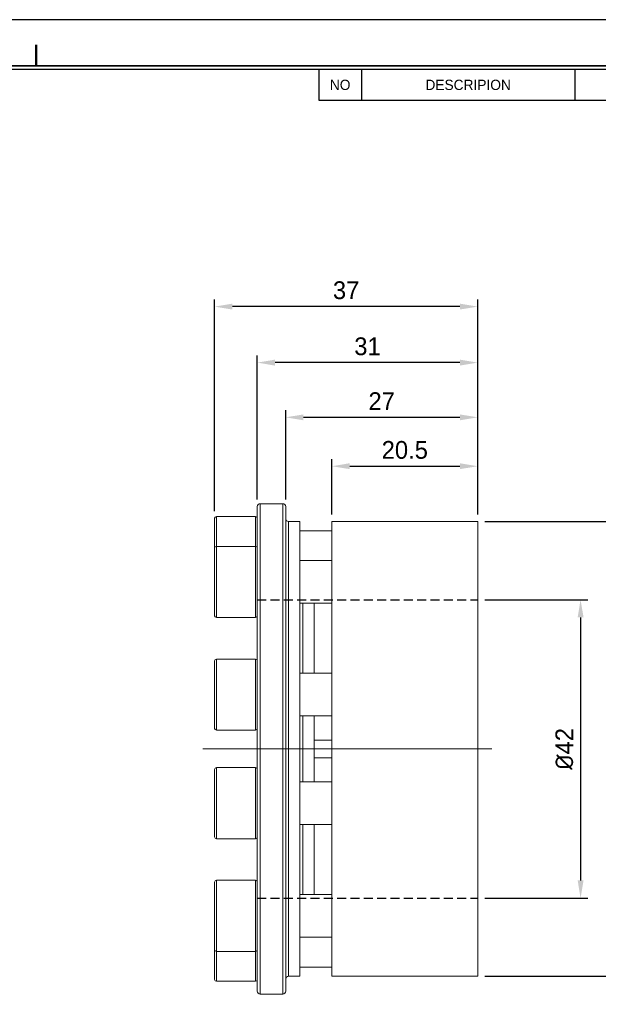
# Model space of a CAD drawing. Header units: millimetres. Extents: x -363 to 1072, y 1435 to 2763.
# Tile 11 of 16: x 341 to 422, y 2625 to 2763. Entities that reach past the tile are written whole.
import ezdxf
from ezdxf.enums import TextEntityAlignment as Align

# ---------------------------------------------------------------- set-up
doc = ezdxf.new("R2010")
doc.units = ezdxf.units.MM
doc.header["$LTSCALE"] = 5
for name, pattern in [('CENTER', [2, 1.25, -0.25, 0.25, -0.25]), ('CENTERX2', [20.32, 12.7, -2.54, 2.54, -2.54]), ('HIDDEN', [0.375, 0.25, -0.125])]:
    doc.linetypes.add(name, pattern=pattern)
for name, color, linetype in [('가는실선', 1, 'Continuous'), ('숨은선', 2, 'HIDDEN'), ('외형선', 3, 'Continuous'), ('중심선', 1, 'CENTER')]:
    doc.layers.add(name, color=color, linetype=linetype)
doc.styles.add('치수문자', font='txt')
doc.dimstyles.new('1', dxfattribs={"dimtxt": 2.5, "dimasz": 2.5, "dimexe": 1, "dimexo": 1, "dimgap": 1, "dimtad": 1, "dimdec": 3, "dimdsep": 46, "dimtxsty": '치수문자', "dimcen": 2.5, "dimclrd": 5, "dimclre": 5, "dimazin": 2, "dimtfac": 1, "dimtdec": 3, "dimtmove": 0, "dimatfit": 3, "dimfxl": 1, "dimtzin": 0, "dimarcsym": 0})

# ---------------------------------------------------------------- blocks, each defined once
blk = doc.blocks.new('A4도각')
at = {"layer": '가는실선'}
for p, q in [((196, 203), (196, 198.67)), ((226, 203), (226, 198.67)), ((190, 198.67), (290, 198.67))]:
    blk.add_line(p, q, dxfattribs=at)
at = {"layer": '외형선'}
blk.add_line((190, 203), (190, 198.67), dxfattribs=at)
at = {"layer": '외형선', "color": 0}
blk.add_lwpolyline([(297, 210), (0, 210), (0, 0), (297, 0)], close=True, dxfattribs=at)
at = {"layer": '외형선', "const_width": 0.3}
blk.add_lwpolyline([(150.25, 203.5), (150.25, 206.5)], dxfattribs=at)
at = {"layer": '외형선', "const_width": 0.25}
blk.add_lwpolyline([(290.5, 6.5), (290.5, 203.5), (10, 203.5), (10, 6.5)], close=True, dxfattribs=at)
at = {"layer": '외형선'}
blk.add_lwpolyline([(290, 7), (290, 203), (10.5, 203), (10.5, 7)], close=True, dxfattribs=at)
at = {"color": 3}
for tag, height, p in [('REASONOFREVISIONS', 1.25, (88.5, 15.75)), ('REVISIONER', 1.25, (114.5, 15.75)), ('CHECKER', 1.25, (127.5, 15.75)), ('REVISIONDATE', 1.25, (140.5, 15.75)), ('HEATTREAT', 0.8, (153.5, 14)), ('SCALE', 1.5, (257.25, 10.25)), ('DATE', 1.5, (281.75, 10.25)), ('APRROVEDFINISH', 0.8, (153.5, 8.8))]:
    blk.add_attdef(tag, text='', height=height, dxfattribs=at).set_placement(p, align=Align.MIDDLE_CENTER)
for tag, p in [('필렛', (179.25, 10.9)), ('모따기', (179.25, 8.3))]:
    blk.add_attdef(tag, text='', height=1.15, dxfattribs=at).set_placement(p, align=Align.MIDDLE_LEFT)
at = {"layer": '외형선'}
for s, p in [('NO', (193, 200.83)), ('DESCRIPION', (211, 200.83))]:
    blk.add_text(s, height=1.444, dxfattribs=at).set_placement(p, align=Align.MIDDLE_CENTER)
for tag, height, p in [('APPROVED', 1.5, (219.75, 30.83)), ('도면타이틀', 5, (265.5, 26.5)), ('CHECKED', 1.5, (219.75, 26.5)), ('DRAWED', 1.5, (219.75, 22.17)), ('도면번호', 2.5, (270.25, 16.75)), ('도면SIZE', 2, (237.76, 11.44))]:
    blk.add_attdef(tag, text='', height=height, dxfattribs=at).set_placement(p, align=Align.MIDDLE_CENTER)
blk = doc.blocks.new('*D33')
at = {"layer": 'Defpoints', "color": 0}
for p in [(405.15, 2681.54), (405.15, 2639.54), (419.62, 2639.54)]:
    blk.add_point(p, dxfattribs=at)
at = {"layer": '외형선', "color": 5, "lineweight": -2}
for p, q in [((406.15, 2681.54), (420.62, 2681.54)), ((419.62, 2679.04), (419.62, 2642.04)), ((406.15, 2639.54), (420.62, 2639.54))]:
    blk.add_line(p, q, dxfattribs=at)
at = {"layer": '외형선', "color": 5}
for points in [[(420.04, 2679.04), (419.21, 2679.04), (419.62, 2681.54)], [(419.21, 2642.04), (420.04, 2642.04), (419.62, 2639.54)]]:
    blk.add_solid(points, dxfattribs=at)
at = {"layer": '외형선', "color": 0, "insert": (417.34, 2660.54), "char_height": 2.5, "attachment_point": 5, "rotation": 90, "style": '치수문자'}
blk.add_mtext('{\\FISOCPEUR|c0;%%c}42', dxfattribs=at)
blk = doc.blocks.new('*D34')
at = {"layer": 'Defpoints', "color": 0}
for p in [(405.15, 2692.54), (405.15, 2628.54), (431.65, 2628.54)]:
    blk.add_point(p, dxfattribs=at)
at = {"layer": '외형선', "color": 5, "lineweight": -2}
for p, q in [((406.15, 2692.54), (432.65, 2692.54)), ((431.65, 2690.04), (431.65, 2631.04)), ((406.15, 2628.54), (432.65, 2628.54))]:
    blk.add_line(p, q, dxfattribs=at)
at = {"layer": '외형선', "color": 5}
for points in [[(432.07, 2690.04), (431.24, 2690.04), (431.65, 2692.54)], [(431.24, 2631.04), (432.07, 2631.04), (431.65, 2628.54)]]:
    blk.add_solid(points, dxfattribs=at)
at = {"layer": '외형선', "color": 0, "insert": (429.37, 2660.54), "char_height": 2.5, "attachment_point": 5, "rotation": 90, "style": '치수문자'}
blk.add_mtext('{\\fISOCPEUR|b0|i0|c0|p22;%%c}64', dxfattribs=at)
blk = doc.blocks.new('*D45')
at = {"layer": 'Defpoints', "color": 0}
for p in [(405.15, 2700.32), (384.65, 2692.54), (405.15, 2692.54)]:
    blk.add_point(p, dxfattribs=at)
at = {"layer": '외형선', "color": 5, "lineweight": -2}
for p, q in [((384.65, 2693.54), (384.65, 2701.32)), ((405.15, 2693.54), (405.15, 2701.32)), ((387.15, 2700.32), (402.65, 2700.32))]:
    blk.add_line(p, q, dxfattribs=at)
at = {"layer": '외형선', "color": 5}
for points in [[(387.15, 2700.74), (387.15, 2699.91), (384.65, 2700.32)], [(402.65, 2699.91), (402.65, 2700.74), (405.15, 2700.32)]]:
    blk.add_solid(points, dxfattribs=at)
at = {"layer": '외형선', "color": 0, "insert": (394.9, 2702.6), "char_height": 2.5, "attachment_point": 5, "style": '치수문자'}
blk.add_mtext('20.5', dxfattribs=at)
blk = doc.blocks.new('*D46')
at = {"layer": 'Defpoints', "color": 0}
for p in [(405.15, 2707.2), (378.15, 2694.64), (405.15, 2692.54)]:
    blk.add_point(p, dxfattribs=at)
at = {"layer": '외형선', "color": 5, "lineweight": -2}
for p, q in [((378.15, 2695.64), (378.15, 2708.2)), ((405.15, 2693.54), (405.15, 2708.2)), ((380.65, 2707.2), (402.65, 2707.2))]:
    blk.add_line(p, q, dxfattribs=at)
at = {"layer": '외형선', "color": 5}
for points in [[(380.65, 2707.61), (380.65, 2706.78), (378.15, 2707.2)], [(402.65, 2706.78), (402.65, 2707.61), (405.15, 2707.2)]]:
    blk.add_solid(points, dxfattribs=at)
at = {"layer": '외형선', "color": 0, "insert": (391.65, 2709.48), "char_height": 2.5, "attachment_point": 5, "style": '치수문자'}
blk.add_mtext('27', dxfattribs=at)
blk = doc.blocks.new('*D47')
at = {"layer": 'Defpoints', "color": 0}
for p in [(374.15, 2714.9), (374.15, 2694.64), (405.15, 2692.54)]:
    blk.add_point(p, dxfattribs=at)
at = {"layer": '외형선', "color": 5, "lineweight": -2}
for p, q in [((374.15, 2695.64), (374.15, 2715.9)), ((405.15, 2693.54), (405.15, 2715.9)), ((402.65, 2714.9), (376.65, 2714.9))]:
    blk.add_line(p, q, dxfattribs=at)
at = {"layer": '외형선', "color": 5}
for points in [[(376.65, 2715.32), (376.65, 2714.48), (374.15, 2714.9)], [(402.65, 2714.48), (402.65, 2715.32), (405.15, 2714.9)]]:
    blk.add_solid(points, dxfattribs=at)
at = {"layer": '외형선', "color": 0, "insert": (389.65, 2717.18), "char_height": 2.5, "attachment_point": 5, "style": '치수문자'}
blk.add_mtext('31', dxfattribs=at)
blk = doc.blocks.new('*D48')
at = {"layer": 'Defpoints', "color": 0}
for p in [(368.15, 2722.78), (368.15, 2692.99), (405.15, 2692.54)]:
    blk.add_point(p, dxfattribs=at)
at = {"layer": '외형선', "color": 5, "lineweight": -2}
for p, q in [((368.15, 2693.99), (368.15, 2723.78)), ((402.65, 2722.78), (370.65, 2722.78)), ((405.15, 2693.54), (405.15, 2723.78))]:
    blk.add_line(p, q, dxfattribs=at)
at = {"layer": '외형선', "color": 5}
for points in [[(370.65, 2723.2), (370.65, 2722.37), (368.15, 2722.78)], [(402.65, 2722.37), (402.65, 2723.2), (405.15, 2722.78)]]:
    blk.add_solid(points, dxfattribs=at)
at = {"layer": '외형선', "color": 0, "insert": (386.65, 2725.07), "char_height": 2.5, "attachment_point": 5, "style": '치수문자'}
blk.add_mtext('37', dxfattribs=at)

msp = doc.modelspace()

# ---------------------------------------------------------------- linework, layer by layer
at = {"color": 7, "linetype": 'Continuous', "lineweight": 15}
for p, q in [((377.7535, 2695.0411), (374.5535, 2695.0411)), ((374.1535, 2626.4411), (374.1535, 2694.6411)), ((378.1535, 2694.6411), (378.1535, 2660.5411)), ((368.1535, 2688.782), (368.1535, 2692.9911)), ((373.9035, 2693.2411), (368.4035, 2693.2411)), ((380.1535, 2692.5411), (378.5535, 2692.5411)), ((380.1535, 2660.5411), (380.1535, 2692.5411)), ((405.1535, 2692.5411), (384.6535, 2692.5411)), ((384.6535, 2660.5411), (384.6535, 2692.5411)), ((405.1535, 2660.5411), (405.1535, 2692.5411)), ((384.6535, 2691.2411), (380.1535, 2691.2411)), ((368.1535, 2679.282), (368.1535, 2688.782)), ((373.9035, 2689.032), (368.4035, 2689.032)), ((384.6535, 2687.032), (380.1535, 2687.032)), ((380.1535, 2681.032), (384.6535, 2681.032)), ((382.1535, 2671.1763), (382.1535, 2681.032)), ((368.4035, 2679.032), (373.9035, 2679.032)), ((368.1535, 2663.4263), (368.1535, 2672.9263)), ((373.9035, 2673.1763), (368.4035, 2673.1763)), ((384.6535, 2671.1763), (380.1535, 2671.1763)), ((380.1535, 2665.1763), (384.6535, 2665.1763)), ((382.1535, 2661.7911), (382.1535, 2665.1763)), ((368.4035, 2663.1763), (373.9035, 2663.1763)), ((382.1535, 2659.2911), (382.1535, 2661.7911)), ((382.1535, 2661.7911), (384.6535, 2661.7911)), ((378.1535, 2660.5411), (378.1535, 2626.4411)), ((380.1535, 2628.5411), (380.1535, 2660.5411)), ((384.6535, 2628.5411), (384.6535, 2660.5411)), ((405.1535, 2628.5411), (405.1535, 2660.5411)), ((382.1535, 2655.906), (382.1535, 2659.2911)), ((384.6535, 2659.2911), (382.1535, 2659.2911)), ((368.1535, 2648.156), (368.1535, 2657.656)), ((373.9035, 2657.906), (368.4035, 2657.906)), ((384.6535, 2655.906), (380.1535, 2655.906)), ((380.1535, 2649.906), (384.6535, 2649.906)), ((382.1535, 2640.0502), (382.1535, 2649.906)), ((368.4035, 2647.906), (373.9035, 2647.906)), ((368.1535, 2632.3002), (368.1535, 2641.8002)), ((373.9035, 2642.0502), (368.4035, 2642.0502)), ((384.6535, 2640.0502), (380.1535, 2640.0502)), ((380.1535, 2634.0502), (384.6535, 2634.0502)), ((368.1535, 2628.0911), (368.1535, 2632.3002)), ((368.4035, 2632.0502), (373.9035, 2632.0502)), ((380.1535, 2629.8411), (384.6535, 2629.8411)), ((378.5535, 2628.5411), (380.1535, 2628.5411)), ((384.6535, 2628.5411), (405.1535, 2628.5411)), ((368.4035, 2627.8411), (373.9035, 2627.8411)), ((374.5535, 2626.0411), (377.7535, 2626.0411))]:
    msp.add_line(p, q, dxfattribs=at)
at = {"color": 8, "linetype": 'Continuous', "lineweight": 15}
for p, q in [((374.5535, 2695.0411), (374.5535, 2626.0411)), ((377.7535, 2660.5411), (377.7535, 2695.0411)), ((368.4035, 2693.2411), (368.4035, 2689.032)), ((373.9035, 2689.032), (373.9035, 2693.2411)), ((378.5535, 2692.5411), (378.5535, 2660.5411)), ((368.4035, 2689.032), (368.4035, 2679.032)), ((373.9035, 2679.032), (373.9035, 2689.032)), ((380.5535, 2671.1763), (380.5535, 2681.032)), ((368.4035, 2673.1763), (368.4035, 2663.1763)), ((373.9035, 2663.1763), (373.9035, 2673.1763)), ((380.5535, 2660.5411), (380.5535, 2665.1763)), ((377.7535, 2626.0411), (377.7535, 2660.5411)), ((378.5535, 2660.5411), (378.5535, 2628.5411)), ((380.5535, 2655.906), (380.5535, 2660.5411)), ((368.4035, 2657.906), (368.4035, 2647.906)), ((373.9035, 2647.906), (373.9035, 2657.906)), ((380.5535, 2640.0502), (380.5535, 2649.906)), ((368.4035, 2642.0502), (368.4035, 2632.0502)), ((373.9035, 2632.0502), (373.9035, 2642.0502)), ((368.4035, 2632.0502), (368.4035, 2627.8411)), ((373.9035, 2627.8411), (373.9035, 2632.0502))]:
    msp.add_line(p, q, dxfattribs=at)
at = {"color": 7, "linetype": 'Continuous', "lineweight": 15}
for centre, radius, start, end in [((374.5535, 2694.6411), 0.4, 90, 180), ((377.7535, 2694.6411), 0.4, 0, 90), ((368.4035, 2692.9911), 0.25, 90, 180), ((373.9035, 2692.9911), 0.25, 0, 90), ((378.5535, 2692.9411), 0.4, 180, 270), ((368.4035, 2688.782), 0.25, 90, 180), ((373.9035, 2688.782), 0.25, 0, 90), ((368.4035, 2679.282), 0.25, 180, 270), ((373.9035, 2679.282), 0.25, 270, 0), ((368.4035, 2672.9263), 0.25, 90, 180), ((373.9035, 2672.9263), 0.25, 0, 90), ((368.4035, 2663.4263), 0.25, 180, 270), ((373.9035, 2663.4263), 0.25, 270, 0), ((368.4035, 2657.656), 0.25, 90, 180), ((373.9035, 2657.656), 0.25, 0, 90), ((368.4035, 2648.156), 0.25, 180, 270), ((373.9035, 2648.156), 0.25, 270, 0), ((368.4035, 2641.8002), 0.25, 90, 180), ((373.9035, 2641.8002), 0.25, 0, 90), ((368.4035, 2632.3002), 0.25, 180, 270), ((373.9035, 2632.3002), 0.25, 270, 0), ((378.5535, 2628.1411), 0.4, 90, 180), ((368.4035, 2628.0911), 0.25, 180, 270), ((373.9035, 2628.0911), 0.25, 270, 0), ((374.5535, 2626.4411), 0.4, 180, 270), ((377.7535, 2626.4411), 0.4, 270, 0)]:
    msp.add_arc(centre, radius, start, end, dxfattribs=at)
at = {"layer": '숨은선'}
for p, q in [((374.1535, 2681.5411), (405.1535, 2681.5411)), ((374.1535, 2639.5411), (405.1535, 2639.5411))]:
    msp.add_line(p, q, dxfattribs=at)
at = {"layer": '중심선', "linetype": 'CENTERX2', "lineweight": 0}
msp.add_line((366.488, 2660.5411), (407.1535, 2660.5411), dxfattribs=at)

# ---------------------------------------------------------------- block references
at = {"color": 0}
msp.add_blockref('A4도각', (192.8098, 2553.1571), dxfattribs=at)

# ---------------------------------------------------------------- dimensions: what is measured, and where the dimension line sits
at = {"layer": '외형선', "color": 0}
for base, p1, p2, picture, middle in [((368.1535, 2722.7831), (405.1535, 2692.5411), (368.1535, 2692.9942), '*D48', (386.6535, 2725.0664)), ((374.1535, 2714.8985), (405.1535, 2692.5411), (374.1535, 2694.6411), '*D47', (389.6535, 2717.1835)), ((405.1535, 2707.1975), (378.1535, 2694.6411), (405.1535, 2692.5411), '*D46', (391.6535, 2709.4808)), ((405.1535, 2700.3222), (384.6535, 2692.5411), (405.1535, 2692.5411), '*D45', (394.9035, 2702.6038))]:
    dim = msp.add_linear_dim(base=base, p1=p1, p2=p2, dimstyle='1', dxfattribs=at)
    dim.commit()
    dim.dimension.update_dxf_attribs({"geometry": picture, "text_midpoint": middle})
for base, p1, p2, text, picture, middle in [((431.6549, 2628.5411), (405.1535, 2692.5411), (405.1535, 2628.5411), '{\\fISOCPEUR|b0|i0|c0|p22;%%c}<>', '*D34', (429.3716, 2660.5411)), ((419.6223, 2639.5411), (405.1535, 2681.5411), (405.1535, 2639.5411), '{\\FISOCPEUR|c0;%%c}<>', '*D33', (417.339, 2660.5411))]:
    dim = msp.add_linear_dim(base=base, p1=p1, p2=p2, angle=90, text=text, dimstyle='1', override={"dimtxsty": '치수문자'}, dxfattribs=at)
    dim.commit()
    dim.dimension.update_dxf_attribs({"geometry": picture, "text_midpoint": middle})

doc.saveas('drawing.dxf')
